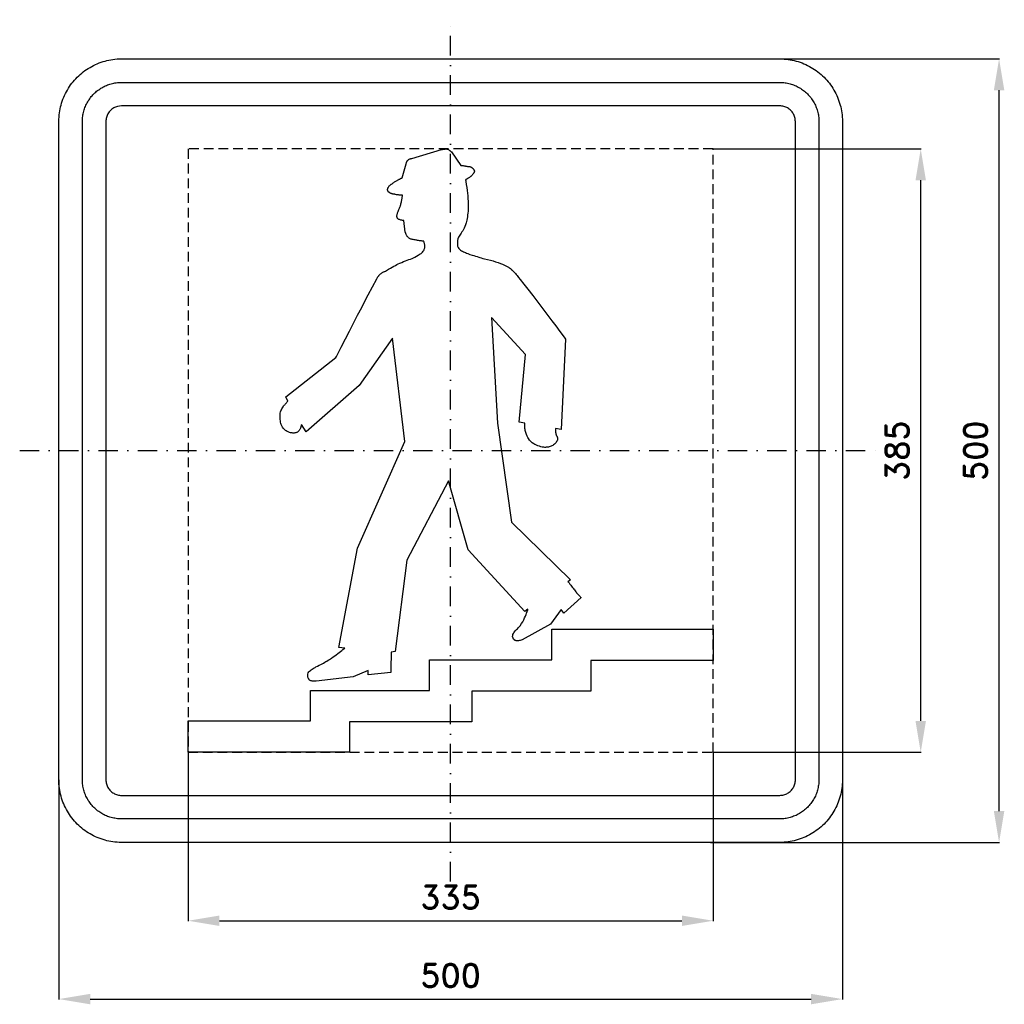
# Model space of a CAD drawing. Header units: millimetres. Extents: x -275 to 353, y -353 to 275.
import ezdxf

# ---------------------------------------------------------------- set-up
doc = ezdxf.new("R2010")
doc.units = ezdxf.units.MM
doc.header["$LTSCALE"] = 5
doc.linetypes.add('ČERCHOVANÁX2', pattern=[2, 1, -0.5, 0, -0.5])
doc.linetypes.add('ČÁRKOVANÁX2', pattern=[1.5, 1, -0.5])
doc.layers.add('Kóty', color=2, linetype='Continuous')
doc.layers.add('Značka', color=7, linetype='Continuous')
doc.styles.get("Standard").update_dxf_attribs({"font": 'romand.shx', "height": 15})
doc.dimstyles.get("Standard").update_dxf_attribs({"dimtxt": 15, "dimasz": 20, "dimexe": 0.18, "dimexo": 0.0625, "dimgap": 7.5, "dimtad": 1, "dimdec": 0, "dimzin": 0, "dimdsep": 46, "dimtxsty": 'Standard', "dimcen": 0.09, "dimadec": 0, "dimazin": 0, "dimtfac": 1, "dimtdec": 0, "dimtofl": 0, "dimtmove": 0, "dimatfit": 3, "dimfxl": 1, "dimtolj": 1, "dimtzin": 0, "dimarcsym": 0})

# ---------------------------------------------------------------- blocks, each defined once
blk = doc.blocks.new('*D0')
at = {"layer": 'Defpoints', "color": 0, "transparency": 16777216}
for p in [(151.8, 250), (350, 250), (165.85, -250)]:
    blk.add_point(p, dxfattribs=at)
at = {"layer": 'Kóty', "color": 0, "lineweight": -2, "transparency": 16777216}
for p, q in [((151.86, 250), (350.18, 250)), ((350, -230), (350, 230)), ((165.91, -250), (350.18, -250))]:
    blk.add_line(p, q, dxfattribs=at)
at = {"layer": 'Kóty', "color": 0, "transparency": 16777216}
for points in [[(346.67, 230), (353.33, 230), (350, 250)], [(346.67, -230), (353.33, -230), (350, -250)]]:
    blk.add_solid(points, dxfattribs=at)
at = {"layer": 'Kóty', "color": 0, "transparency": 16777216, "insert": (335, 0), "char_height": 15, "attachment_point": 5, "rotation": 90}
blk.add_mtext('\\A1;500', dxfattribs=at)
blk = doc.blocks.new('*D1')
at = {"layer": 'Defpoints', "color": 0, "transparency": 16777216}
for p in [(167.5, 192.5), (300, 192.5), (167.5, -192.5)]:
    blk.add_point(p, dxfattribs=at)
at = {"layer": 'Kóty', "color": 0, "lineweight": -2, "transparency": 16777216}
for p, q in [((167.56, 192.5), (300.18, 192.5)), ((300, -172.5), (300, 172.5)), ((167.56, -192.5), (300.18, -192.5))]:
    blk.add_line(p, q, dxfattribs=at)
at = {"layer": 'Kóty', "color": 0, "transparency": 16777216}
for points in [[(296.67, 172.5), (303.33, 172.5), (300, 192.5)], [(296.67, -172.5), (303.33, -172.5), (300, -192.5)]]:
    blk.add_solid(points, dxfattribs=at)
at = {"layer": 'Kóty', "color": 0, "transparency": 16777216, "insert": (285, 0), "char_height": 15, "attachment_point": 5, "rotation": 90}
blk.add_mtext('\\A1;385', dxfattribs=at)
blk = doc.blocks.new('*D2')
at = {"layer": 'Defpoints', "color": 0, "transparency": 16777216}
for p in [(-167.5, -192.5), (167.56, -192.5), (167.56, -300)]:
    blk.add_point(p, dxfattribs=at)
at = {"layer": 'Kóty', "color": 0, "lineweight": -2, "transparency": 16777216}
for p, q in [((-167.5, -192.56), (-167.5, -300.18)), ((167.56, -192.56), (167.56, -300.18)), ((-147.5, -300), (147.56, -300))]:
    blk.add_line(p, q, dxfattribs=at)
at = {"layer": 'Kóty', "color": 0, "transparency": 16777216}
for points in [[(-147.5, -296.67), (-147.5, -303.33), (-167.5, -300)], [(147.56, -296.67), (147.56, -303.33), (167.56, -300)]]:
    blk.add_solid(points, dxfattribs=at)
at = {"layer": 'Kóty', "color": 0, "transparency": 16777216, "insert": (0.03, -285), "char_height": 15, "attachment_point": 5}
blk.add_mtext('\\A1;335', dxfattribs=at)
blk = doc.blocks.new('*D3')
at = {"layer": 'Defpoints', "color": 0, "transparency": 16777216}
for p in [(250, -192.5), (-250, -210), (250, -350)]:
    blk.add_point(p, dxfattribs=at)
at = {"layer": 'Kóty', "color": 0, "lineweight": -2, "transparency": 16777216}
for p, q in [((250, -192.56), (250, -350.18)), ((-250, -210.06), (-250, -350.18)), ((-230, -350), (230, -350))]:
    blk.add_line(p, q, dxfattribs=at)
at = {"layer": 'Kóty', "color": 0, "transparency": 16777216}
for points in [[(-230, -346.67), (-230, -353.33), (-250, -350)], [(230, -346.67), (230, -353.33), (250, -350)]]:
    blk.add_solid(points, dxfattribs=at)
at = {"layer": 'Kóty', "color": 0, "transparency": 16777216, "insert": (0, -335), "char_height": 15, "attachment_point": 5}
blk.add_mtext('\\A1;500', dxfattribs=at)

msp = doc.modelspace()

# ---------------------------------------------------------------- linework, layer by layer
at = {"layer": 'Značka', "color": 6, "linetype": 'ČERCHOVANÁX2', "ltscale": 2.5}
for points in [[(0, -275), (0, 275)], [(-275, 0), (275, 0)]]:
    msp.add_lwpolyline(points, dxfattribs=at)
at = {"layer": 'Značka', "color": 5}
for points in [[(-210, -250), (-210.157, -250), (-210.314, -249.999, -0.0321795), (-215.479, -249.637, -0.0354417), (-220.555, -248.582, -0.0362703), (-225.464, -246.923, -0.0344214), (-230.091, -244.589, -0.0337228), (-234.402, -241.714, -0.0340857), (-238.284, -238.284, -0.0342101), (-241.717, -234.403, -0.0342303), (-244.589, -230.091, -0.0340422), (-246.906, -225.46, -0.0334123), (-248.582, -220.555, -0.0341272), (-249.654, -215.477, -0.0367437), (-249.999, -210.314), (-250, -210.157), (-250, -210), (-250, 210), (-250, 210.157), (-249.999, 210.314, -0.0321794), (-249.637, 215.479, -0.0354442), (-248.582, 220.555, -0.0362649), (-246.923, 225.464, -0.0344166), (-244.589, 230.091, -0.0337177), (-241.714, 234.402, -0.0340796), (-238.284, 238.284, -0.0342128), (-234.403, 241.717, -0.0342224), (-230.091, 244.589, -0.0340475), (-225.46, 246.906, -0.033405), (-220.555, 248.582, -0.0341289), (-215.477, 249.654, -0.0367407), (-210.314, 249.999), (-210.157, 250), (-210, 250), (210, 250), (210.157, 250), (210.314, 249.999, -0.0321794), (215.479, 249.637, -0.0354428), (220.555, 248.582, -0.0362594), (225.464, 246.923, -0.0344088), (230.091, 244.589, -0.0337189), (234.402, 241.714, -0.0340731), (238.284, 238.284, -0.0342144), (241.717, 234.403, -0.0342259), (244.589, 230.091, -0.0340499), (246.906, 225.46, -0.0334066), (248.582, 220.555, -0.0341277), (249.654, 215.477, -0.0367414), (249.999, 210.314), (250, 210.157), (250, 210), (250, -210), (250, -210.157), (249.999, -210.314, -0.0321795), (249.637, -215.479, -0.0354421), (248.582, -220.555, -0.0362592), (246.923, -225.464, -0.0344116), (244.589, -230.091, -0.033722), (241.714, -234.402, -0.0340791), (238.284, -238.284, -0.0342076), (234.403, -241.717, -0.0342334), (230.091, -244.589, -0.0340472), (225.46, -246.906, -0.0334177), (220.555, -248.582, -0.0341277), (215.477, -249.654, -0.0367473), (210.314, -249.999), (210.157, -250), (210, -250), (-210, -250)], [(-210, -235), (-210.098, -235), (-210.196, -234.999, -0.0321795), (-213.424, -234.773, -0.0354416), (-216.597, -234.114, -0.0362629), (-219.665, -233.077, -0.0344152), (-222.557, -231.618, -0.0337193), (-225.251, -229.821, -0.034085), (-227.678, -227.678, -0.0342046), (-229.823, -225.252, -0.034229), (-231.618, -222.557, -0.0340469), (-233.066, -219.663, -0.0334131), (-234.114, -216.597, -0.0341266), (-234.784, -213.423, -0.0367459), (-234.999, -210.196), (-235, -210.098), (-235, -210), (-235, 210), (-235, 210.098), (-234.999, 210.196, -0.0321788), (-234.773, 213.424, -0.0354481), (-234.114, 216.597, -0.0362683), (-233.077, 219.665, -0.0344122), (-231.618, 222.557, -0.0337222), (-229.821, 225.251, -0.0340955), (-227.678, 227.678, -0.0341878), (-225.252, 229.823, -0.0342259), (-222.557, 231.618, -0.0340259), (-219.663, 233.066, -0.0334071), (-216.597, 234.114, -0.0341381), (-213.423, 234.784, -0.0367365), (-210.196, 234.999), (-210.098, 235), (-210, 235), (210, 235), (210.098, 235), (210.196, 234.999, -0.0321976), (213.424, 234.773, -0.0354366), (216.597, 234.114, -0.0362483), (219.665, 233.077, -0.0343996), (222.557, 231.618, -0.0337259), (225.251, 229.821, -0.0340903), (227.678, 227.678, -0.0341924), (229.823, 225.252, -0.0342246), (231.618, 222.557, -0.0340342), (233.066, 219.663, -0.033413), (234.114, 216.597, -0.0341406), (234.784, 213.423, -0.0367343), (234.999, 210.196), (235, 210.098), (235, 210), (235, -210), (235, -210.098), (234.999, -210.196, -0.0321983), (234.773, -213.424, -0.0354324), (234.114, -216.597, -0.0362459), (233.077, -219.665, -0.0344078), (231.618, -222.557, -0.0337232), (229.821, -225.251, -0.034081), (227.678, -227.678, -0.0342138), (225.252, -229.823, -0.0342285), (222.557, -231.618, -0.0340468), (219.663, -233.066, -0.0334175), (216.597, -234.114, -0.0341268), (213.423, -234.784, -0.036739), (210.196, -234.999), (210.098, -235), (210, -235), (-210, -235)], [(-210, -220), (210, -220), (210.039, -220), (210.079, -220, 0.032183), (211.37, -219.909, 0.0354467), (212.639, -219.646, 0.0362744), (213.866, -219.231, 0.0344144), (215.023, -218.647, 0.033745), (216.1, -217.928, 0.0340968), (217.071, -217.071, 0.0341871), (217.929, -216.101, 0.0342063), (218.647, -215.023, 0.0340292), (219.227, -213.865, 0.0334622), (219.646, -212.639, 0.0341275), (219.914, -211.369, 0.036765), (220, -210.079), (220, -210.039), (220, -210), (220, 210), (220, 210.039), (220, 210.079, 0.032183), (219.909, 211.37, 0.0354928), (219.646, 212.639, 0.0362965), (219.231, 213.866, 0.0344255), (218.647, 215.023, 0.0337541), (217.928, 216.1, 0.0340968), (217.071, 217.071, 0.0342115), (216.101, 217.929, 0.0341795), (215.023, 218.647, 0.0340137), (213.865, 219.227, 0.0334698), (212.639, 219.646, 0.0341235), (211.369, 219.914, 0.0367638), (210.079, 220), (210.039, 220), (210, 220), (-210, 220), (-210.039, 220), (-210.079, 220), (-211.37, 219.909), (-212.639, 219.646, 0.0362814), (-213.866, 219.231, 0.0344198), (-215.023, 218.647, 0.033728), (-216.1, 217.928, 0.0340771), (-217.071, 217.071, 0.0342342), (-217.929, 216.101, 0.0342041), (-218.647, 215.023, 0.0340291), (-219.227, 213.865, 0.0334198), (-219.646, 212.639, 0.0341179), (-219.914, 211.369, 0.0367402), (-220, 210.079), (-220, 210.039), (-220, 210), (-220, -210), (-220, -210.039), (-220, -210.079, 0.0321735), (-219.909, -211.37, 0.0354428), (-219.646, -212.639, 0.0362649), (-219.231, -213.866, 0.0344139), (-218.647, -215.023, 0.0337189), (-217.928, -216.1, 0.0340819), (-217.071, -217.071, 0.0342185), (-216.101, -217.929, 0.0342259), (-215.023, -218.647, 0.0340499), (-213.865, -219.227, 0.0334066), (-212.639, -219.646, 0.0341277), (-211.369, -219.914, 0.0367414), (-210.079, -220), (-210.039, -220), (-210, -220)], [(74.89, -83.632), (74.97, -83.723), (75.05, -83.815), (75.61, -84.47), (76.14, -85.138), (76.65, -85.788), (77.15, -86.444), (77.65, -87.113), (78.15, -87.784), (78.55, -88.33), (78.96, -88.874), (79.4, -89.46), (79.85, -90.04), (79.93, -90.142), (80.01, -90.244), (80.05, -90.303), (80.1, -90.361), (80.19, -90.475), (80.29, -90.589), (80.53, -90.875), (80.78, -91.158), (81.12, -91.533), (81.46, -91.903), (81.81, -92.264), (82.15, -92.621), (82.42, -92.894), (82.69, -93.167), (82.96, -93.441), (83.24, -93.714), (83.29, -93.76), (83.33, -93.805), (72.34, -103.727), (70.55, -101.437), (63.64, -110.849), (45.74, -120.769), (45.66, -120.792), (45.58, -120.814), (45, -120.971), (44.42, -121.115), (43.87, -121.229), (43.32, -121.311, -0.0207193), (42.79, -121.353, -0.0268375), (42.26, -121.345, -0.0337055), (41.77, -121.284, -0.0473916), (41.29, -121.147), (41.12, -121.072), (40.95, -120.984), (40.78, -120.886), (40.63, -120.769), (40.46, -120.597), (40.32, -120.403), (40.21, -120.219), (40.1, -120.031), (40, -119.843), (39.91, -119.652), (39.83, -119.487), (39.76, -119.321), (39.69, -119.178), (39.63, -119.036), (39.61, -119.012), (39.6, -118.989), (39.59, -118.886), (39.59, -118.783), (39.58, -118.583), (39.59, -118.382), (39.65, -117.895), (39.78, -117.421), (40.04, -116.8), (40.38, -116.22), (40.81, -115.635), (41.27, -115.084), (41.68, -114.64), (42.1, -114.21), (42.65, -113.677), (43.18, -113.137), (44.3, -111.8), (45.29, -110.351), (46, -109.178), (46.66, -107.975), (47.24, -106.784), (47.77, -105.567), (48.15, -104.6), (48.51, -103.624), (48.87, -102.59), (49.2, -101.55), (49.26, -101.366), (49.32, -101.183), (47.27, -102.708), (11.22, -63.283), (-1.31, -19.278), (-27.91, -69.896), (-35.32, -128.146), (-37.88, -128.654), (-37.88, -128.792), (-37.88, -128.93), (-37.89, -129.891), (-37.92, -130.853), (-37.95, -131.769), (-37.99, -132.684), (-38.03, -133.6), (-38.06, -134.515), (-38.09, -135.248), (-38.11, -135.981), (-38.13, -136.896), (-38.14, -137.812), (-38.14, -138.27), (-38.14, -138.728), (-38.14, -139.109), (-38.14, -139.491), (-38.14, -139.873), (-38.14, -140.254), (-38.14, -140.559), (-38.14, -140.864), (-38.14, -141.188), (-38.14, -141.513), (-38.14, -141.57), (-38.14, -141.627), (-52.71, -143.153), (-52.71, -140.355), (-62.176, -144.425), (-85.702, -147.223), (-85.794, -147.223), (-85.887, -147.223), (-86.522, -147.22, -0.0083343), (-87.158, -147.202, -0.0127416), (-87.727, -147.166, -0.0185356), (-88.294, -147.094), (-88.803, -146.989), (-89.296, -146.824), (-89.641, -146.657), (-89.958, -146.442), (-90.102, -146.319), (-90.232, -146.184), (-90.407, -145.949), (-90.561, -145.697), (-90.706, -145.444), (-90.836, -145.184), (-90.95, -144.89), (-91.036, -144.586), (-91.106, -144.265), (-91.151, -143.939), (-91.172, -143.643), (-91.17, -143.346), (-91.138, -142.993), (-91.073, -142.645), (-90.82, -141.886), (-90.42, -141.195), (-89.999, -140.683), (-89.511, -140.232), (-88.95, -139.801), (-88.36, -139.412), (-87.714, -139.028), (-87.055, -138.664), (-86.782, -138.516), (-86.51, -138.367), (-86.234, -138.216), (-85.958, -138.066), (-84.877, -137.51), (-83.789, -136.964), (-82.908, -136.504), (-82.035, -136.03), (-81.172, -135.554), (-80.314, -135.07), (-79.632, -134.675), (-78.954, -134.274), (-78.106, -133.758), (-77.263, -133.233), (-76.076, -132.474), (-74.907, -131.688), (-73.937, -131.001), (-72.98, -130.295), (-72.017, -129.569), (-71.061, -128.835), (-70.287, -128.235), (-69.514, -127.633), (-68.681, -126.985), (-67.845, -126.34), (-67.695, -126.225), (-67.546, -126.111), (-71.382, -125.602), (-59.363, -62.265), (-29.19, 5.904), (-37.11, 71.785), (-58.34, 41.517), (-92.095, 12.009), (-95.164, 16.589), (-95.187, 16.509), (-95.209, 16.429), (-95.358, 15.891), (-95.506, 15.354), (-95.645, 14.878), (-95.8, 14.408), (-95.968, 13.972), (-96.168, 13.549), (-96.348, 13.232), (-96.556, 12.933), (-96.863, 12.581), (-97.21, 12.264), (-97.801, 11.83, -0.0504952), (-98.453, 11.508, -0.0492267), (-99.154, 11.309, -0.0326427), (-99.883, 11.227, -0.0267938), (-100.674, 11.22, -0.0258274), (-101.459, 11.296, -0.0228883), (-102.181, 11.43), (-102.889, 11.629), (-103.645, 11.91), (-104.37, 12.264, -0.0362025), (-105.32, 12.868, -0.0375695), (-106.171, 13.605), (-106.788, 14.286), (-107.319, 15.035), (-107.769, 15.83), (-108.134, 16.67), (-108.37, 17.364), (-108.536, 18.075), (-108.649, 18.981), (-108.718, 19.895), (-108.82, 20.987), (-108.873, 22.079), (-108.826, 22.961), (-108.694, 23.837), (-108.511, 24.673), (-108.262, 25.49), (-108.028, 26.103), (-107.752, 26.699), (-107.372, 27.388), (-106.927, 28.035), (-106.568, 28.481), (-106.192, 28.912), (-105.885, 29.261), (-105.577, 29.608), (-105.271, 29.953), (-104.964, 30.297), (-104.718, 30.577), (-104.473, 30.859), (-104.21, 31.168), (-103.951, 31.481), (-103.905, 31.539), (-103.859, 31.596), (-105.137, 34.394), (-73.172, 59.322), (-72.792, 60.067), (-72.413, 60.811), (-69.749, 66.04), (-67.086, 71.27), (-64.53, 76.284), (-61.967, 81.294), (-59.372, 86.338), (-56.768, 91.378), (-54.66, 95.442), (-52.53, 99.492), (-49.79, 104.578), (-47.09, 109.685), (-46.91, 110.034), (-46.72, 110.378), (-46.56, 110.643), (-46.39, 110.902), (-46.22, 111.151), (-46.04, 111.393), (-45.89, 111.583), (-45.73, 111.769), (-45.52, 112.004), (-45.3, 112.23), (-45.01, 112.509), (-44.7, 112.775), (-44.42, 113), (-44.14, 113.214), (-43.83, 113.428), (-43.51, 113.628), (-43.17, 113.822), (-42.82, 114.001), (-42.68, 114.071), (-42.53, 114.138), (-42.38, 114.201), (-42.23, 114.264, 0.03291), (-40.86, 114.962), (-39.54, 115.76), (-38.46, 116.395), (-37.38, 117.012), (-36.3, 117.619), (-35.22, 118.216), (-34.36, 118.677), (-33.48, 119.115), (-32.36, 119.628), (-31.23, 120.115), (-30.02, 120.626), (-28.8, 121.114), (-27.76, 121.501), (-26.72, 121.882), (-25.66, 122.283), (-24.6, 122.707), (-23.74, 123.077), (-22.89, 123.484), (-21.82, 124.078), (-20.75, 124.693), (-20.04, 125.089), (-19.34, 125.511), (-18.81, 125.889), (-18.31, 126.31), (-17.87, 126.738), (-17.47, 127.204), (-17.17, 127.626), (-16.94, 128.082), (-16.78, 128.542), (-16.66, 129.017), (-16.54, 129.468), (-16.46, 129.923), (-16.44, 130.377), (-16.48, 130.834), (-16.55, 131.314), (-16.64, 131.788), (-16.75, 132.223), (-16.87, 132.655), (-16.99, 133.058), (-17.12, 133.458), (-17.15, 133.527), (-17.17, 133.597), (-17.26, 133.607), (-17.35, 133.619), (-17.54, 133.642), (-17.72, 133.666), (-18.18, 133.724), (-18.64, 133.782), (-19.26, 133.865), (-19.87, 133.954), (-20.48, 134.049), (-21.1, 134.15), (-21.59, 134.238), (-22.08, 134.337), (-22.69, 134.478), (-23.31, 134.613), (-23.87, 134.713), (-24.44, 134.81), (-24.91, 134.91), (-25.37, 135.036), (-25.81, 135.183), (-26.23, 135.368), (-26.54, 135.537), (-26.82, 135.746), (-27.12, 136.056), (-27.4, 136.394), (-27.64, 136.686), (-27.87, 136.987), (-28.04, 137.261), (-28.18, 137.548), (-28.32, 137.858), (-28.44, 138.172), (-28.55, 138.442), (-28.65, 138.714), (-28.77, 139.024), (-28.89, 139.333), (-28.91, 139.389), (-28.93, 139.446), (-29.95, 146.823), (-30.03, 146.834), (-30.12, 146.846), (-30.67, 146.928), (-31.23, 147.021), (-31.72, 147.119), (-32.21, 147.245), (-32.64, 147.388), (-33.06, 147.578), (-33.34, 147.748), (-33.6, 147.954), (-33.71, 148.066), (-33.81, 148.187), (-33.94, 148.388), (-34.05, 148.603), (-34.17, 148.931), (-34.24, 149.271), (-34.26, 149.653), (-34.23, 150.036), (-34.17, 150.459), (-34.08, 150.875), (-33.98, 151.275), (-33.86, 151.671), (-33.71, 152.176), (-33.53, 152.673), (-33.27, 153.282), (-32.99, 153.882), (-32.77, 154.347), (-32.57, 154.816), (-32.37, 155.272), (-32.2, 155.733), (-32.06, 156.109), (-31.96, 156.491), (-31.85, 156.998), (-31.74, 157.506), (-31.58, 158.15), (-31.42, 158.793), (-31.3, 159.334), (-31.2, 159.879), (-31.1, 160.435), (-31.01, 160.991), (-30.94, 161.45), (-30.88, 161.909), (-30.81, 162.414), (-30.74, 162.92), (-30.73, 163.011), (-30.72, 163.102), (-30.73, 163.102), (-30.74, 163.102), (-30.76, 163.102), (-30.78, 163.102), (-30.83, 163.102), (-30.87, 163.102), (-30.91, 163.102), (-30.95, 163.102), (-30.99, 163.102), (-31.03, 163.102), (-31.07, 163.102), (-31.11, 163.102), (-31.16, 163.102), (-31.21, 163.102), (-31.22, 163.102), (-31.23, 163.102), (-31.3, 163.102), (-31.37, 163.102), (-31.51, 163.102), (-31.65, 163.102), (-31.99, 163.104), (-32.34, 163.109), (-32.8, 163.121), (-33.26, 163.145), (-33.72, 163.181), (-34.18, 163.235), (-34.64, 163.307), (-35.1, 163.403), (-35.28, 163.449), (-35.47, 163.498), (-35.58, 163.532), (-35.7, 163.567), (-35.77, 163.588), (-35.84, 163.611), (-35.88, 163.611), (-35.93, 163.612), (-36.02, 163.614), (-36.11, 163.618), (-36.34, 163.633), (-36.57, 163.659), (-36.88, 163.709), (-37.19, 163.78), (-37.5, 163.874), (-37.8, 163.99), (-38.05, 164.103), (-38.29, 164.23), (-38.56, 164.388), (-38.81, 164.561), (-38.86, 164.594), (-38.9, 164.628), (-38.94, 164.64), (-38.97, 164.652), (-39.04, 164.679), (-39.11, 164.708), (-39.26, 164.791), (-39.41, 164.888), (-39.59, 165.032), (-39.75, 165.195), (-39.88, 165.362), (-40, 165.542), (-40.07, 165.697), (-40.13, 165.86), (-40.17, 165.983), (-40.18, 166.109), (-40.18, 166.132), (-40.18, 166.154), (-40.19, 166.189), (-40.2, 166.223), (-40.22, 166.291), (-40.23, 166.361), (-40.25, 166.53), (-40.25, 166.7), (-40.22, 166.923), (-40.16, 167.141), (-40.09, 167.351), (-40, 167.554), (-39.93, 167.706), (-39.85, 167.857), (-39.76, 168.025), (-39.67, 168.189), (-39.41, 168.547), (-39.12, 168.879), (-38.88, 169.136), (-38.64, 169.385), (-38.39, 169.614), (-38.13, 169.831), (-37.92, 169.994), (-37.7, 170.144), (-37.41, 170.312), (-37.11, 170.478), (-36.63, 170.816), (-36.16, 171.171), (-35.75, 171.443), (-35.32, 171.695), (-34.9, 171.944), (-34.48, 172.187), (-34.15, 172.372), (-33.82, 172.562), (-33.43, 172.805), (-33.02, 173.023), (-32.77, 173.132), (-32.51, 173.243), (-32.31, 173.349), (-32.12, 173.464), (-31.92, 173.578), (-31.73, 173.69), (-31.57, 173.778), (-31.41, 173.861), (-31.23, 173.945), (-31.05, 174.016), (-31.01, 174.028), (-30.98, 174.04), (-28.42, 182.943), (-28.41, 182.989), (-28.4, 183.034), (-28.32, 183.334), (-28.23, 183.631), (-28.15, 183.887), (-28.06, 184.139), (-27.97, 184.364), (-27.86, 184.584), (-27.77, 184.743), (-27.68, 184.896), (-27.54, 185.07), (-27.4, 185.232), (-27.13, 185.481), (-26.84, 185.701), (-26.61, 185.853), (-26.36, 185.987), (-26.11, 186.104), (-25.86, 186.206), (-25.64, 186.281), (-25.42, 186.348), (-25.18, 186.416), (-24.93, 186.48), (-24.89, 186.492), (-24.84, 186.504), (-5.92, 192.099), (-5.84, 192.112), (-5.76, 192.124), (-5.21, 192.213), (-4.67, 192.306), (-4.19, 192.386), (-3.7, 192.453, -0.0157473), (-3.25, 192.494, -0.0233428), (-2.79, 192.5, -0.0259603), (-2.41, 192.471, -0.0320668), (-2.03, 192.397), (-1.66, 192.275), (-1.31, 192.099), (-1.07, 191.939), (-0.84, 191.764), (-0.65, 191.614), (-0.46, 191.46), (-0.29, 191.308), (-0.12, 191.153), (0.03, 191.017), (0.17, 190.879), (0.3, 190.749), (0.43, 190.619), (0.45, 190.597), (0.48, 190.574), (6.61, 181.925), (6.67, 181.925), (6.73, 181.925, -0.0108773), (7.15, 181.913), (7.57, 181.886), (7.99, 181.848), (8.41, 181.8), (8.83, 181.742), (9.25, 181.679), (9.58, 181.627), (9.91, 181.566), (10.31, 181.481), (10.71, 181.416, 0.0226761), (11.14, 181.39, -0.0174214), (11.58, 181.369, -0.0258467), (11.92, 181.323), (12.25, 181.247), (12.55, 181.154), (12.85, 181.037), (13.13, 180.897), (13.39, 180.728), (13.49, 180.653), (13.59, 180.573), (13.65, 180.52), (13.7, 180.466), (13.74, 180.432), (13.77, 180.399), (13.8, 180.387), (13.82, 180.375), (13.87, 180.348), (13.91, 180.319), (14.03, 180.233), (14.14, 180.138), (14.29, 179.991), (14.43, 179.833), (14.56, 179.662), (14.69, 179.485), (14.78, 179.345), (14.87, 179.202), (14.95, 179.063), (15.03, 178.921), (15.04, 178.897), (15.05, 178.872), (15.06, 178.838), (15.07, 178.804), (15.09, 178.736), (15.11, 178.667), (15.14, 178.498), (15.15, 178.327), (15.15, 178.106), (15.12, 177.888), (15.06, 177.678), (14.98, 177.474), (14.91, 177.319), (14.82, 177.172), (14.68, 177.001), (14.54, 176.838), (14.26, 176.492), (13.99, 176.146), (13.75, 175.879), (13.51, 175.622), (13.26, 175.372), (13, 175.13), (12.79, 174.94), (12.57, 174.755), (12.28, 174.517), (11.98, 174.294), (11.69, 174.104), (11.39, 173.927), (11.13, 173.775), (10.87, 173.624), (10.6, 173.471), (10.33, 173.317), (10.12, 173.196), (9.91, 173.073), (9.7, 172.945), (9.5, 172.814), (9.46, 172.791), (9.43, 172.769), (9.68, 172.26), (9.72, 171.986), (9.75, 171.711), (10, 169.806), (10.26, 167.901), (10.49, 166.104), (10.71, 164.306), (10.91, 162.513), (11.07, 160.717), (11.16, 159.277), (11.23, 157.835), (11.27, 156.017), (11.22, 154.199), (11.12, 152.842), (10.98, 151.489), (10.85, 150.377), (10.69, 149.267), (10.5, 148.156), (10.28, 147.053), (10.07, 146.161), (9.85, 145.27), (9.55, 144.124), (9.17, 143.007), (8.71, 142.021), (8.17, 141.07), (7.72, 140.303), (7.25, 139.545), (6.77, 138.8), (6.29, 138.06), (5.9, 137.47), (5.51, 136.878), (5.11, 136.244), (4.71, 135.604), (4.64, 135.49), (4.57, 135.376), (4.56, 135.274), (4.55, 135.172), (4.52, 134.968), (4.5, 134.764), (4.45, 134.27), (4.4, 133.776), (4.35, 133.151), (4.32, 132.524), (4.31, 131.941), (4.35, 131.36), (4.4, 130.929), (4.48, 130.501), (4.62, 130), (4.82, 129.526), (5.26, 128.901), (5.81, 128.365), (6.35, 127.934), (6.93, 127.554), (7.59, 127.181), (8.27, 126.846), (8.85, 126.581), (9.44, 126.328), (10.2, 126.01), (10.96, 125.71), (12.3, 125.253), (13.65, 124.835), (14.72, 124.498), (15.79, 124.158), (16.84, 123.832), (17.9, 123.514), (18.74, 123.265), (19.58, 123.016), (20.64, 122.703), (21.7, 122.403), (23.59, 121.924), (25.49, 121.463), (27.11, 121.039), (28.72, 120.574), (30.34, 120.065), (31.93, 119.495), (33.18, 118.995), (34.4, 118.441), (35.67, 117.799), (36.88, 117.078), (37.09, 116.943), (37.3, 116.807), (37.34, 116.785), (37.37, 116.762), (37.44, 116.717), (37.5, 116.671), (37.66, 116.558), (37.81, 116.442), (38, 116.292), (38.19, 116.137), (38.36, 115.986), (38.53, 115.831), (38.69, 115.679), (38.84, 115.526), (38.91, 115.465), (38.97, 115.403), (39.03, 115.342), (39.09, 115.281), (39.36, 115.056), (39.64, 114.838), (39.88, 114.616), (40.1, 114.379), (40.33, 114.129), (40.56, 113.879), (40.75, 113.677), (40.93, 113.475), (41.13, 113.266), (41.32, 113.062), (41.36, 113.027), (41.39, 112.993), (41.89, 112.374), (42.38, 111.755), (43.37, 110.517), (44.35, 109.278), (46.8, 106.174), (49.23, 103.059), (52.45, 98.894), (55.65, 94.714), (58.84, 90.517), (62.01, 86.307), (64.54, 82.926), (67.06, 79.538), (69.74, 75.923), (72.42, 72.303), (72.89, 71.662), (73.36, 71.022), (70.55, 13.536), (66.97, 14.045), (66.97, 13.988), (66.97, 13.93), (66.97, 13.531), (66.97, 13.132), (66.97, 12.76), (66.99, 12.388), (67, 12.028), (67.03, 11.669), (67.06, 11.395), (67.1, 11.123), (67.14, 10.848), (67.2, 10.575), (67.21, 10.53), (67.22, 10.484), (67.23, 10.449), (67.24, 10.415), (67.27, 10.346), (67.3, 10.278), (67.37, 10.104), (67.44, 9.933), (67.55, 9.703), (67.66, 9.476), (67.78, 9.247), (67.89, 9.018), (67.98, 8.836), (68.06, 8.651), (68.15, 8.458), (68.22, 8.262), (68.23, 8.228), (68.24, 8.194), (68.25, 8.114), (68.26, 8.034), (68.27, 7.871), (68.27, 7.709), (68.23, 7.293), (68.14, 6.885), (67.94, 6.329), (67.67, 5.804), (67.33, 5.281), (66.94, 4.797), (66.59, 4.425), (66.21, 4.083), (65.71, 3.701), (65.18, 3.362, -0.0344864), (64.09, 2.81, -0.0358968), (62.93, 2.416, -0.028415), (61.98, 2.208, -0.0269483), (61.02, 2.106, -0.0250615), (60.06, 2.095, -0.0231846), (59.1, 2.176, -0.017971), (58.34, 2.298), (57.58, 2.475), (56.64, 2.764), (55.71, 3.106), (54.38, 3.667, -0.032544), (53.11, 4.352), (52.12, 5.04), (51.23, 5.837), (50.42, 6.705), (49.69, 7.649), (49.18, 8.443), (48.77, 9.285), (48.38, 10.383), (48.04, 11.5), (47.81, 12.177), (47.61, 12.859), (47.49, 13.466), (47.41, 14.081), (47.35, 14.713), (47.31, 15.345), (47.29, 15.852), (47.28, 16.359), (47.28, 16.891), (47.27, 17.422), (47.27, 17.514), (47.27, 17.606), (43.69, 18.114), (47.79, 61.356), (26.05, 85.012), (29.89, 17.606), (38.84, -45.732), (76.43, -82.36), (74.89, -83.632)]]:
    msp.add_lwpolyline(points, format="xyb", dxfattribs=at)
at = {"layer": 'Značka', "color": 6, "linetype": 'ČÁRKOVANÁX2', "ltscale": 1.25}
msp.add_lwpolyline([(-167.5, -192.5), (167.5, -192.5), (167.5, 192.5), (-167.5, 192.5)], close=True, dxfattribs=at)
at = {"layer": 'Značka', "color": 5}
msp.add_lwpolyline([(64.5, -133.5), (64.5, -114), (167.5, -114), (167.5, -134), (89.5, -134), (89.5, -153.5), (13.5, -153.5), (13.5, -173), (-64.5, -173), (-64.5, -192.5), (-167.5, -192.5), (-167.5, -172.5), (-89.5, -172.5), (-89.5, -153), (-13.5, -153), (-13.5, -133.5), (64.5, -133.5)], dxfattribs=at)

# ---------------------------------------------------------------- dimensions: what is measured, and where the dimension line sits
at = {"layer": 'Kóty'}
for base, p1, p2, picture, middle in [((350, 250), (165.85, -250), (151.801, 250), '*D0', (335, 0)), ((300, 192.5), (167.5, -192.5), (167.5, 192.5), '*D1', (285, 0))]:
    dim = msp.add_linear_dim(base=base, p1=p1, p2=p2, angle=90, dimstyle='Standard', dxfattribs=at)
    dim.commit()
    dim.dimension.update_dxf_attribs({"geometry": picture, "text_midpoint": middle})
for base, p1, p2, picture, middle in [((250, -350), (-250, -210), (250, -192.5), '*D3', (0, -335)), ((167.562, -300), (-167.5, -192.5), (167.562, -192.5), '*D2', (0.031, -285))]:
    dim = msp.add_linear_dim(base=base, p1=p1, p2=p2, dimstyle='Standard', dxfattribs=at)
    dim.commit()
    dim.dimension.update_dxf_attribs({"geometry": picture, "text_midpoint": middle})

doc.saveas('drawing.dxf')
